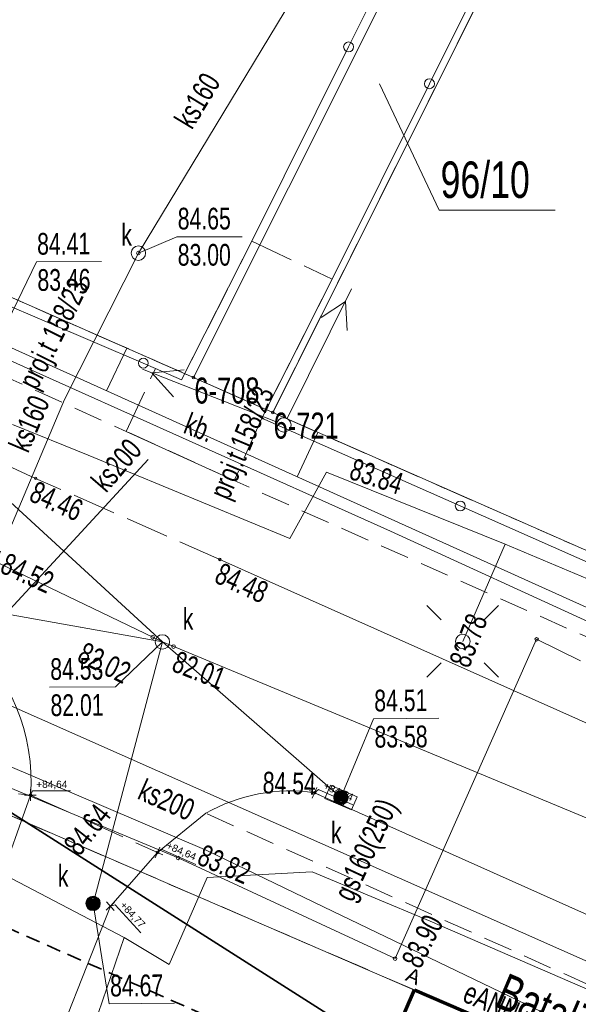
# Model space of a CAD drawing. Header units: metres. Extents: x -1013 to 1493497, y -5789518 to 1032.
# Tile 49 of 73: x -25 to -6, y 31 to 65. Entities that reach past the tile are written whole.
import ezdxf
from ezdxf.xclip import XClip

# ---------------------------------------------------------------- set-up
doc = ezdxf.new("R2010")
doc.units = ezdxf.units.M
doc.header["$MEASUREMENT"] = 0
doc.header["$XCLIPFRAME"] = 0
for name, pattern in [('2_KTCR02', [1.5, 1, -0.5]), ('2_KTJZ01', [2, 1.5, -0.5]), ('2_KTPL01', [2, 1.5, -0.5]), ('4_SUPT_P_01', [2.5, 2, -0.5]), ('GUK', [2, 1.5, -0.5]), ('GUZ', [1, 0.5, -0.5]), ('Przerywana długa', [0.78, 0.5, -0.28])]:
    doc.linetypes.add(name, pattern=pattern)
doc.layers.add('700-L Mapa 1_100 dwg', color=7, linetype='Continuous')
doc.layers.add('711-L Wymiary opisy', color=7, linetype='Continuous')
for name, color, linetype, lineweight in [('703-L Płaszczyzny podejścia 2D3', 152, 'Continuous', 30), ('703-L Płaszczyzny podejścia 2D38', 171, 'Continuous', 35), ('709-L Rzędne terenu25', 5, 'Continuous', 13), ('709-L Rzędne terenu85', 1, 'Continuous', 25), ('711-L Wymiary opisy1', 7, 'Continuous', 13), ('798-L Zakres inwestycji9', 142, 'Continuous', 70), ('ex_02_DXF_MZ_500_4_Dzialki7', 9, 'Continuous', 18), ('ex_02_DXF_MZ_500_4_Kontury3', 9, 'Continuous', 18), ('ex_02_DXF_MZ_500_4_KTCR_L_17', 9, 'Continuous', 18), ('ex_02_DXF_MZ_500_4_KTJZ_L_07', 9, 'Continuous', 18), ('ex_02_DXF_MZ_500_4_KTKR_D_L_07', 9, 'Continuous', 18), ('ex_02_DXF_MZ_500_4_KTKR_L_07', 9, 'Continuous', 18), ('ex_02_DXF_MZ_500_4_KTOK_L_47', 9, 'Continuous', 18), ('ex_02_DXF_MZ_500_4_KTPL_E_T_07', 9, 'Continuous', 18), ('ex_02_DXF_MZ_500_4_KTPL_L_07', 9, 'Continuous', 18), ('ex_02_DXF_MZ_500_4_KTUL_E_T_07', 9, 'Continuous', 18), ('ex_02_DXF_MZ_500_4_Numery_dzialek7', 9, 'Continuous', 18), ('ex_02_DXF_MZ_500_4_Numery_punktow7', 9, 'Continuous', 18), ('ex_02_DXF_MZ_500_4_Punkty7', 9, 'Continuous', 18), ('ex_02_DXF_MZ_500_4_RTPW_T_17', 9, 'Continuous', 18), ('ex_02_DXF_MZ_500_4_SUOG_L_052', 9, 'Continuous', 18), ('ex_02_DXF_MZ_500_4_SUPE_D_L_31', 9, 'Continuous', 18), ('ex_02_DXF_MZ_500_4_SUPE_D_T_07', 9, 'Continuous', 18), ('ex_02_DXF_MZ_500_4_SUPE_E_T_31', 9, 'Continuous', 18), ('ex_02_DXF_MZ_500_4_SUPE_L_31', 9, 'Continuous', 18), ('ex_02_DXF_MZ_500_4_SUPG_E_T_27', 9, 'Continuous', 18), ('ex_02_DXF_MZ_500_4_SUPG_L_252', 9, 'Continuous', 18), ('ex_02_DXF_MZ_500_4_SUPK_D_L_434', 9, 'Continuous', 18), ('ex_02_DXF_MZ_500_4_SUPK_E_T_434', 9, 'Continuous', 18), ('ex_02_DXF_MZ_500_4_SUPK_L_434', 9, 'Continuous', 18), ('ex_02_DXF_MZ_500_4_SUPP_E_T_630', 9, 'Continuous', 18), ('ex_02_DXF_MZ_500_4_SUPP_L_630', 9, 'Continuous', 18), ('ex_02_DXF_MZ_500_4_SUPT_D_L_030', 9, 'Continuous', 18), ('ex_02_DXF_MZ_500_4_SUPW_L_05', 9, 'Continuous', 18), ('ex_02_DXF_MZ_500_4_SUSM_D_T_07', 9, 'Continuous', 18), ('ex_02_DXF_MZ_500_4_SUSM_D_T_37', 9, 'Continuous', 18), ('ex_02_DXF_MZ_500_4_SUTE_T_01', 9, 'Continuous', 18), ('ex_02_DXF_MZ_500_4_SUTG_T_052', 9, 'Continuous', 18), ('ex_02_DXF_MZ_500_4_SUTK_T_034', 9, 'Continuous', 18), ('ex_02_DXF_MZ_500_4_SUUK_D_T_234', 9, 'Continuous', 18), ('ex_02_DXF_MZ_500_4_SUUK_D_T_97', 9, 'Continuous', 18), ('ex_02_DXF_MZ_500_4_SUUK_E_T_77', 9, 'Continuous', 18), ('ex_02_DXF_MZ_500_4_SUUK_E_T_934', 9, 'Continuous', 18), ('ex_02_DXF_MZ_500_4_SUUK_T_07', 9, 'Continuous', 18), ('ex_02_DXF_MZ_500_4_SUUK_T_234', 9, 'Continuous', 18), ('ex_02_DXF_MZ_500_4_Uzytki3', 9, 'Continuous', 18)]:
    doc.layers.add(name, color=color, linetype=linetype, lineweight=lineweight)
doc.styles.add('STYL_AUTOMATYCZNY_1', font='arial.ttf')
doc.styles.add('STYL_AUTOMATYCZNY_2', font='arial.ttf')
doc.styles.add('STYL_AUTOMATYCZNY_4', font='arial.ttf', dxfattribs={"width": 0.7})
doc.linetypes.add('Linia z krzyżyków', pattern='A,0,[1,88_A.L.03 Sytuacja 1_1001.Shx,S=0.015873,R=0,X=0,Y=0],-2,0', length=2)
doc.dimstyles.new('STYL_AUTOMATYCZNY__3', dxfattribs={"dimtxt": 0.25, "dimasz": 0.183575, "dimexe": 0.18, "dimexo": 0.04, "dimgap": 0, "dimtad": 1, "dimzin": 0, "dimdsep": 46, "dimtxsty": 'STYL_AUTOMATYCZNY_2', "dimblk": 'ARROWHEAD_8', "dimblk1": 'ARROWHEAD_8', "dimblk2": 'ARROWHEAD_8', "dimcen": 0.09, "dimclrd": 7, "dimclre": 7, "dimclrt": 7, "dimazin": 0, "dimtfac": 1, "dimtdec": 4, "dimtmove": 2, "dimatfit": 3, "dimfxl": 1, "dimtolj": 1, "dimtzin": 0, "dimarcsym": 0})

# ---------------------------------------------------------------- blocks, each defined once
blk = doc.blocks.new('*D60')
at = {"layer": '711-L Wymiary opisy1', "color": 7, "linetype": 'Continuous', "lineweight": 13}
for p, q in [((-23.688, -3.688), (-23.815, -3.738)), ((-23.688, -3.688), (-23.638, -3.815)), ((-23.983, -4.516), (-24.05, -4.396)), ((-23.983, -4.516), (-23.864, -4.449))]:
    blk.add_line(p, q, dxfattribs=at)
blk.add_arc((-18.286, -6.082), 5.908, 156.1008, 164.6316, dxfattribs=at)
at = {"layer": '711-L Wymiary opisy1', "color": 7, "lineweight": 13, "insert": (-25.573, -3.532), "char_height": 0.25, "attachment_point": 7, "rotation": 336.1008, "style": 'STYL_AUTOMATYCZNY_2'}
blk.add_mtext('\\A1;{\\pql;\\fArial|b0|i0|c238|p0;\\W1.000000;8,53°/15%}', dxfattribs=at)
blk = doc.blocks.new('ARROWHEAD_8')
at = {"color": 0, "linetype": 'Continuous', "lineweight": 0}
blk.add_line((0, 0), (-1, 0), dxfattribs=at)
at = {"color": 0, "linetype": 'Continuous', "lineweight": 0, "flags": 128}
blk.add_lwpolyline([(-0.525, 0.525), (0, 0), (-0.525, -0.525)], dxfattribs=at)
blk = doc.blocks.new('*D62')
at = {"layer": '711-L Wymiary opisy1', "color": 7, "linetype": 'Continuous', "lineweight": 13}
for p, q in [((-9.682, 27.468), (-9.815, 27.437)), ((-9.682, 27.468), (-9.651, 27.335)), ((-10.088, 26.709), (-10.136, 26.836)), ((-10.088, 26.709), (-9.96, 26.757))]:
    blk.add_line(p, q, dxfattribs=at)
blk.add_arc((-4.796, 24.363), 5.789, 147.57, 156.1008, dxfattribs=at)
at = {"layer": '711-L Wymiary opisy1', "color": 7, "lineweight": 13, "insert": (-11.672, 27.587), "char_height": 0.25, "attachment_point": 7, "rotation": 336.1008, "style": 'STYL_AUTOMATYCZNY_2'}
blk.add_mtext('\\A1;{\\pql;\\fArial|b0|i0|c238|p0;\\W1.000000;8,53°/15%}', dxfattribs=at)
blk = doc.blocks.new('Rysunek_1_4', base_point=(-51.91, -72.413))
at = {"layer": 'ex_02_DXF_MZ_500_4_Dzialki7', "color": 9, "linetype": 'Continuous', "lineweight": 18}
for p, q in [((-19.445, 52.706), (-8.36, 74.856)), ((-16.707, 51.495), (-5.612, 73.675)), ((-37.703, 60.738), (-19.445, 52.706)), ((-19.445, 52.706), (-16.707, 51.495)), ((-16.707, 51.495), (16.017, 37.104)), ((-42.33, 44.713), (161.19, -43.067))]:
    blk.add_line(p, q, dxfattribs=at)
at = {"layer": 'ex_02_DXF_MZ_500_4_Kontury3', "color": 9, "linetype": 'GUK', "lineweight": 18}
for p, q in [((9.132, 103.142), (-16.707, 51.495)), ((-19.445, 52.706), (-37.703, 60.738)), ((-16.707, 51.495), (-19.445, 52.706)), ((-16.707, 51.495), (11.443, 39.112)), ((-42.331, 44.714), (102.61, -17.792))]:
    blk.add_line(p, q, dxfattribs=at)
at = {"layer": 'ex_02_DXF_MZ_500_4_KTCR_L_17', "color": 9, "linetype": '2_KTCR02', "lineweight": 18}
for p, q in [((-29.01, 54.123), (-21.77, 50.843)), ((-18.04, 49.143), (-21.77, 50.843)), ((0.3, 41.013), (-18.04, 49.143)), ((-26.98, 38.483), (-25.08, 38.283)), ((31.23, 15.163), (-19.02, 37.653))]:
    blk.add_line(p, q, dxfattribs=at)
at = {"layer": 'ex_02_DXF_MZ_500_4_KTJZ_L_07', "color": 9, "linetype": '2_KTJZ01', "lineweight": 18}
for p, q in [((-18.54, 46.423), (-24.9, 49.223)), ((-25.08, 38.283), (-20.69, 36.303))]:
    blk.add_line(p, q, dxfattribs=at)
at = {"layer": 'ex_02_DXF_MZ_500_4_KTKR_D_L_07', "color": 9, "linetype": 'Continuous', "lineweight": 18}
for p, q in [((-30.203, 23.828), (-25.08, 38.283)), ((-20.69, 36.303), (-22.317, 34.444)), ((-27.898, 20.254), (-22.317, 34.444))]:
    blk.add_line(p, q, dxfattribs=at)
at = {"layer": 'ex_02_DXF_MZ_500_4_KTKR_L_07', "color": 9, "linetype": 'Continuous', "lineweight": 18}
for p, q in [((-24.9, 49.223), (-30.37, 51.743)), ((0.62, 37.873), (-18.54, 46.423)), ((32.42, 17.033), (-15.26, 38.363)), ((-19.02, 37.653), (-20.69, 36.303))]:
    blk.add_line(p, q, dxfattribs=at)
for centre, radius, start, end in [((-31.57, 38.797), 6.511, 355.4729, 49.7074), ((-16.11, 32.554), 5.871, 81.6753, 119.7111)]:
    blk.add_arc(centre, radius, start, end, dxfattribs=at)
at = {"layer": 'ex_02_DXF_MZ_500_4_KTOK_L_47', "color": 9, "linetype": 'Continuous', "lineweight": 18}
for p, q in [((-14.088, 64.127), (-10.723, 70.888)), ((-7.933, 69.601), (-11.292, 62.852)), ((-17.43, 57.413), (-14.088, 64.127)), ((-11.292, 62.852), (-14.65, 56.103)), ((-19.86, 52.623), (-17.43, 57.413)), ((-28.08, 56.143), (-21.18, 53.202)), ((-14.65, 56.103), (-17.09, 51.303)), ((-21.18, 53.202), (-20.76, 53.023)), ((-20.76, 53.023), (-19.86, 52.623)), ((-17.09, 51.303), (-10.23, 48.27)), ((-10.23, 48.27), (-4.445, 45.711))]:
    blk.add_line(p, q, dxfattribs=at)
for centre in [(-14.088, 64.127), (-11.292, 62.852), (-21.18, 53.202), (-10.23, 48.27)]:
    blk.add_circle(centre, 0.17, dxfattribs=at)
at = {"layer": 'ex_02_DXF_MZ_500_4_KTPL_L_07', "color": 9, "linetype": '2_KTPL01', "lineweight": 18}
for p, q in [((-19.86, 52.623), (-17.43, 57.413)), ((-17.43, 57.413), (-14.65, 56.103)), ((-14.65, 56.103), (-17.09, 51.303)), ((-21.77, 50.843), (-20.76, 53.023)), ((-20.76, 53.023), (-19.86, 52.623)), ((-17.09, 51.303), (-18.04, 49.143))]:
    blk.add_line(p, q, dxfattribs=at)
at = {"layer": 'ex_02_DXF_MZ_500_4_KTPL_L_07', "color": 9, "linetype": 'Continuous', "lineweight": 18}
blk.add_line((-18.04, 49.143), (-21.77, 50.843), dxfattribs=at)
at = {"layer": 'ex_02_DXF_MZ_500_4_Numery_dzialek7', "color": 9, "linetype": 'Continuous', "lineweight": 18}
for p, q in [((-13.016, 62.852), (-10.96, 58.489)), ((-10.96, 58.489), (-6.947, 58.489))]:
    blk.add_line(p, q, dxfattribs=at)
at = {"layer": 'ex_02_DXF_MZ_500_4_Punkty7', "color": 9, "linetype": 'Continuous', "lineweight": 18}
for centre in [(-19.445, 52.706), (-16.707, 51.495)]:
    blk.add_circle(centre, 0.045, dxfattribs=at)
at = {"layer": 'ex_02_DXF_MZ_500_4_RTPW_T_17', "color": 9, "linetype": 'Continuous', "lineweight": 18}
for centre in [(-24.9, 49.223), (-18.54, 46.423), (-25.08, 38.283), (-15.26, 38.363), (-20.69, 36.303)]:
    blk.add_circle(centre, 0.045, dxfattribs=at)
at = {"layer": 'ex_02_DXF_MZ_500_4_SUOG_L_052', "color": 9, "linetype": 'Continuous', "lineweight": 18}
for p, q in [((-7.59, 43.663), (-12.48, 32.633)), ((-19.98, 36.113), (-27.38, 39.193))]:
    blk.add_line(p, q, dxfattribs=at)
at = {"layer": 'ex_02_DXF_MZ_500_4_SUPE_D_L_31', "color": 9, "linetype": 'Continuous', "lineweight": 18}
for p, q in [((-25.705, 51.082), (-23.087, 50.02)), ((-23.087, 50.02), (-16.116, 47.149)), ((-16.116, 47.149), (-14.852, 49.438)), ((-14.852, 49.438), (-8.674, 46.951)), ((-8.674, 46.951), (-10.141, 43.591)), ((-8.674, 46.951), (-4.822, 45.318)), ((-21.84, 33.357), (-27.702, 36.436)), ((-18.974, 35.438), (-20.283, 32.428)), ((-15.345, 35.633), (-18.974, 35.438)), ((-11.273, 33.922), (-15.345, 35.633)), ((2.711, 27.88), (-11.273, 33.922)), ((-23.819, 27.613), (-21.84, 33.357)), ((-20.283, 32.428), (-21.84, 33.357))]:
    blk.add_line(p, q, dxfattribs=at)
at = {"layer": 'ex_02_DXF_MZ_500_4_SUPE_D_T_07', "color": 9, "linetype": 'Continuous', "lineweight": 18}
for p, q in [((-16.212, 51.292), (-13.981, 55.766)), ((-15.031, 54.781), (-14.197, 55.333)), ((-14.197, 55.333), (-14.136, 54.335))]:
    blk.add_line(p, q, dxfattribs=at)
at = {"layer": 'ex_02_DXF_MZ_500_4_SUPE_L_31', "color": 9, "linetype": 'Continuous', "lineweight": 18}
for p, q in [((-21.206, 52.999), (-16.556, 51.16)), ((-20.88, 52.87), (-19.766, 52.967)), ((-20.88, 52.87), (-20.134, 52.037))]:
    blk.add_line(p, q, dxfattribs=at)
at = {"layer": 'ex_02_DXF_MZ_500_4_SUPG_L_252', "color": 9, "linetype": 'Continuous', "lineweight": 18}
for p, q in [((-7.59, 43.663), (-12.48, 32.633)), ((-6.07, 42.923), (-7.59, 43.663)), ((-19.98, 36.113), (-27.38, 39.193)), ((-12.48, 32.633), (-19.98, 36.113))]:
    blk.add_line(p, q, dxfattribs=at)
at = {"layer": 'ex_02_DXF_MZ_500_4_SUPK_D_L_434', "color": 9, "linetype": 'Continuous', "lineweight": 18}
for p, q in [((-45.397, 55.524), (-20.52, 43.573)), ((-27.93, 50.383), (-20.52, 43.573)), ((-20.52, 43.573), (-30.31, 45.323)), ((-20.52, 43.573), (-22.918, 34.54)), ((-20.52, 43.573), (7.643, 31.885)), ((-20.52, 43.573), (-14.35, 38.193))]:
    blk.add_line(p, q, dxfattribs=at)
at = {"layer": 'ex_02_DXF_MZ_500_4_SUPK_E_T_434', "color": 9, "linetype": 'Continuous', "lineweight": 18}
for p, q in [((-27.93, 50.383), (-24.874, 56.698)), ((-24.874, 56.698), (-22.621, 56.714))]:
    blk.add_line(p, q, dxfattribs=at)
at = {"layer": 'ex_02_DXF_MZ_500_4_SUPK_L_434', "color": 9, "linetype": 'Continuous', "lineweight": 18}
for p, q in [((-15, 67.493), (-21.35, 57.003)), ((-21.35, 57.003), (-23.9, 51.943)), ((-23.9, 51.943), (-27.97, 42.343)), ((-27.97, 42.343), (-21.01, 49.873)), ((-27.97, 42.343), (7.52, 26.613))]:
    blk.add_line(p, q, dxfattribs=at)
at = {"layer": 'ex_02_DXF_MZ_500_4_SUPP_L_630', "color": 9, "linetype": '4_SUPT_P_01', "lineweight": 18}
for p, q in [((-22.455, 52.249), (-21.752, 53.717)), ((-15.858, 49.275), (-15.155, 50.809))]:
    blk.add_line(p, q, dxfattribs=at)
at = {"layer": 'ex_02_DXF_MZ_500_4_SUPT_D_L_030', "color": 9, "linetype": 'Continuous', "lineweight": 18}
for p, q in [((-2.678, 43.333), (-39.919, 60.123)), ((-25.88, 53.341), (-12.638, 47.393)), ((-12.638, 47.393), (-2.594, 42.794))]:
    blk.add_line(p, q, dxfattribs=at)
at = {"layer": 'ex_02_DXF_MZ_500_4_SUPW_L_05', "color": 9, "linetype": 'Continuous', "lineweight": 18}
for p, q in [((-18.99, 36.363), (-25.94, 39.343)), ((-14.95, 34.423), (-18.99, 36.363)), ((-3.96, 29.143), (-14.95, 34.423))]:
    blk.add_line(p, q, dxfattribs=at)
at = {"layer": 'ex_02_DXF_MZ_500_4_SUSM_D_T_07', "color": 9, "linetype": 'Continuous', "lineweight": 18}
for p, q in [((-10.883, 44.333), (-11.378, 44.828)), ((-9.398, 44.333), (-8.903, 44.828)), ((-10.883, 42.848), (-11.378, 42.353)), ((-9.398, 42.848), (-8.903, 42.353))]:
    blk.add_line(p, q, dxfattribs=at)
at = {"layer": 'ex_02_DXF_MZ_500_4_SUSM_D_T_37', "color": 9, "linetype": 'Continuous', "lineweight": 18}
for centre in [(-16.324, 51.068), (-10.141, 43.591)]:
    blk.add_circle(centre, 0.25, dxfattribs=at)
at = {"layer": 'ex_02_DXF_MZ_500_4_SUTG_T_052', "color": 9, "linetype": 'Continuous', "lineweight": 18}
for centre in [(-7.59, 43.663), (-19.98, 36.113), (-12.48, 32.633)]:
    blk.add_circle(centre, 0.0625, dxfattribs=at)
at = {"layer": 'ex_02_DXF_MZ_500_4_SUTK_T_034', "color": 9, "linetype": 'Continuous', "lineweight": 18}
for p, q in [((-21.35, 57.003), (-20.021, 57.57)), ((-20.021, 57.57), (-17.768, 57.57)), ((-20.52, 43.573), (-22.141, 42.026)), ((-24.42, 42.01), (-22.141, 42.026)), ((-14.35, 38.193), (-13.226, 40.92)), ((-13.226, 40.92), (-10.974, 40.936)), ((-22.918, 34.54), (-22.354, 31.074)), ((-22.354, 31.074), (-20.101, 31.089))]:
    blk.add_line(p, q, dxfattribs=at)
for centre in [(-21.35, 57.003), (-20.856, 43.735), (-20.134, 43.413)]:
    blk.add_circle(centre, 0.0625, dxfattribs=at)
at = {"layer": 'ex_02_DXF_MZ_500_4_SUUK_D_T_234', "color": 9, "linetype": 'Continuous', "lineweight": 18}
blk.add_circle((-20.52, 43.573), 0.25, dxfattribs=at)
at = {"layer": 'ex_02_DXF_MZ_500_4_SUUK_D_T_97', "color": 9, "linetype": 'Continuous', "lineweight": 18}
for centre, radius in [((-14.35, 38.193), 0.25), ((-14.35, 38.193), 0.225), ((-14.35, 38.193), 0.2), ((-14.35, 38.193), 0.175), ((-14.35, 38.193), 0.15), ((-14.35, 38.193), 0.125), ((-14.35, 38.193), 0.1), ((-14.35, 38.193), 0.075), ((-14.35, 38.193), 0.05), ((-14.35, 38.193), 0.025), ((-14.35, 38.193), 0.00715), ((-22.918, 34.54), 0.25), ((-22.918, 34.54), 0.225), ((-22.918, 34.54), 0.2), ((-22.918, 34.54), 0.175), ((-22.918, 34.54), 0.15), ((-22.918, 34.54), 0.125), ((-22.918, 34.54), 0.1), ((-22.918, 34.54), 0.075), ((-22.918, 34.54), 0.05), ((-22.918, 34.54), 0.025), ((-22.918, 34.54), 0.00715)]:
    blk.add_circle(centre, radius, dxfattribs=at)
at = {"layer": 'ex_02_DXF_MZ_500_4_SUUK_T_07', "color": 9, "linetype": 'Continuous', "lineweight": 18}
for p, q in [((-14.908, 38.159), (-14.712, 38.619)), ((-14.712, 38.619), (-13.792, 38.227)), ((-14.413, 38.491), (-14.609, 38.031)), ((-13.987, 37.767), (-14.908, 38.159)), ((-14.091, 38.354), (-14.287, 37.894)), ((-13.792, 38.227), (-13.987, 37.767))]:
    blk.add_line(p, q, dxfattribs=at)
at = {"layer": 'ex_02_DXF_MZ_500_4_SUUK_T_234', "color": 9, "linetype": 'Continuous', "lineweight": 18}
blk.add_circle((-21.35, 57.003), 0.25, dxfattribs=at)
at = {"layer": 'ex_02_DXF_MZ_500_4_Uzytki3', "color": 9, "linetype": 'GUZ', "lineweight": 18}
for p, q in [((-16.707, 51.495), (9.132, 103.142)), ((-37.703, 60.738), (-19.445, 52.706)), ((-19.445, 52.706), (-16.707, 51.495)), ((-16.707, 51.495), (11.443, 39.112)), ((-42.331, 44.714), (102.61, -17.792))]:
    blk.add_line(p, q, dxfattribs=at)
at = {"layer": 'ex_02_DXF_MZ_500_4_KTPL_E_T_07', "color": 9, "linetype": 'Continuous', "lineweight": 18, "insert": (-19.704, 51.151), "char_height": 0.75, "attachment_point": 4, "rotation": 338.994, "style": 'STYL_AUTOMATYCZNY_4'}
blk.add_mtext('\\A1;{\\pql;\\fArial|b0|i0|c238|p0;\\W0.700000;kb.}', dxfattribs=at)
at = {"layer": 'ex_02_DXF_MZ_500_4_KTUL_E_T_07', "color": 9, "linetype": 'Continuous', "lineweight": 18, "insert": (-8.922, 31.407), "char_height": 1.25, "attachment_point": 4, "rotation": 336.94, "style": 'STYL_AUTOMATYCZNY_4'}
blk.add_mtext('\\A1;{\\pql;\\fArial|b0|i0|c238|p0;\\W0.700000;Batalionów Chłopskich}', dxfattribs=at)
at = {"layer": 'ex_02_DXF_MZ_500_4_Numery_dzialek7', "color": 9, "linetype": 'Continuous', "lineweight": 18, "insert": (-10.908, 60.169), "char_height": 1.26, "attachment_point": 1, "style": 'STYL_AUTOMATYCZNY_4'}
blk.add_mtext('\\A1;{\\pql;\\fArial|b0|i0|c238|p0;\\W0.700000;96/10}', dxfattribs=at)
at = {"layer": 'ex_02_DXF_MZ_500_4_Numery_punktow7', "color": 9, "linetype": 'Continuous', "lineweight": 18, "char_height": 0.9, "attachment_point": 1, "style": 'STYL_AUTOMATYCZNY_4'}
for s, insert in [('\\A1;{\\pql;\\fArial|b0|i0|c238|p0;\\W0.700000;6-708}', (-19.417, 52.706)), ('\\A1;{\\pql;\\fArial|b0|i0|c238|p0;\\W0.700000;6-721}', (-16.678, 51.495))]:
    blk.add_mtext(s, dxfattribs=dict(at, insert=insert))
at = {"layer": 'ex_02_DXF_MZ_500_4_RTPW_T_17', "color": 9, "linetype": 'Continuous', "lineweight": 18, "char_height": 0.75, "style": 'STYL_AUTOMATYCZNY_4'}
for s, insert, attachment_point, rotation in [('\\A1;{\\pql;\\fArial|b0|i0|c238|p0;\\W0.700000;84.46}', (-24.867, 49.153), 1, 336.0804), ('\\A1;{\\pql;\\fArial|b0|i0|c238|p0;\\W0.700000;84.52}', (-26.022, 46.329), 4, 335.4328), ('\\A1;{\\pql;\\fArial|b0|i0|c238|p0;\\W0.700000;84.48}', (-18.458, 46.334), 1, 335.4804), ('\\A1;{\\pql;\\fArial|b0|i0|c238|p0;\\W0.700000;84.54}', (-17.063, 38.332), 7, 358.461), ('\\A1;{\\pql;\\fArial|b0|i0|c238|p0;\\W0.700000;84.64}', (-23.382, 36.134), 7, 51.6816)]:
    blk.add_mtext(s, dxfattribs=dict(at, insert=insert, attachment_point=attachment_point, rotation=rotation))
at = {"layer": 'ex_02_DXF_MZ_500_4_SUPE_E_T_31', "color": 9, "linetype": 'Continuous', "lineweight": 18, "insert": (-10.283, 30.965), "char_height": 0.75, "attachment_point": 7, "rotation": 336.666, "style": 'STYL_AUTOMATYCZNY_4'}
blk.add_mtext('\\A1;{\\pql;\\fArial|b0|i0|c238|p0;\\W0.700000;eANN nieczynny}', dxfattribs=at)
at = {"layer": 'ex_02_DXF_MZ_500_4_SUPG_E_T_27', "color": 9, "linetype": 'Continuous', "lineweight": 18, "insert": (-13.742, 34.46), "char_height": 0.75, "attachment_point": 7, "rotation": 65.0136, "style": 'STYL_AUTOMATYCZNY_4'}
blk.add_mtext('\\A1;{\\pql;\\fArial|b0|i0|c238|p0;\\W0.700000;gs160(250)}', dxfattribs=at)
at = {"layer": 'ex_02_DXF_MZ_500_4_SUPK_E_T_434', "color": 9, "linetype": 'Continuous', "lineweight": 18, "char_height": 0.75, "style": 'STYL_AUTOMATYCZNY_4'}
for s, insert, attachment_point, rotation in [('\\A1;{\\pql;\\fArial|b0|i0|c238|p0;\\W0.700000;ks160}', (-19.815, 61.431), 4, 58.8119), ('\\A1;{\\pql;\\fArial|b0|i0|c238|p0;\\W0.700000;84.41}', (-24.851, 57.698), 1, 0.4031), ('\\A1;{\\pql;\\fArial|b0|i0|c238|p0;\\W0.700000;83.46}', (-24.842, 56.448), 1, 0.4031), ('\\A1;{\\pql;\\fArial|b0|i0|c238|p0;\\W0.700000;ks160}', (-25.5, 50.212), 4, 67.0251), ('\\A1;{\\pql;\\fArial|b0|i0|c238|p0;\\W0.700000;ks200}', (-22.457, 48.687), 7, 49.086), ('\\A1;{\\pql;\\fArial|b0|i0|c238|p0;\\W0.700000;ks200}', (-21.273, 38.509), 4, 336.096)]:
    blk.add_mtext(s, dxfattribs=dict(at, insert=insert, attachment_point=attachment_point, rotation=rotation))
at = {"layer": 'ex_02_DXF_MZ_500_4_SUPP_E_T_630', "color": 9, "linetype": 'Continuous', "lineweight": 18, "char_height": 0.75, "attachment_point": 4, "style": 'STYL_AUTOMATYCZNY_4'}
for insert, rotation in [((-25.092, 52.351), 63.549), ((-18.469, 48.535), 67.2218)]:
    blk.add_mtext('\\A1;{\\pql;\\fArial|b0|i0|c238|p0;\\W0.700000;proj.t 158/23}', dxfattribs=dict(at, insert=insert, rotation=rotation))
at = {"layer": 'ex_02_DXF_MZ_500_4_SUTE_T_01', "color": 9, "linetype": 'Continuous', "lineweight": 18, "insert": (-13.877, 49.935), "char_height": 0.75, "attachment_point": 1, "rotation": 341.9728, "style": 'STYL_AUTOMATYCZNY_4'}
blk.add_mtext('\\A1;{\\pql;\\fArial|b0|i0|c238|p0;\\W0.700000;83.84}', dxfattribs=at)
at = {"layer": 'ex_02_DXF_MZ_500_4_SUTG_T_052', "color": 9, "linetype": 'Continuous', "lineweight": 18, "char_height": 0.75, "style": 'STYL_AUTOMATYCZNY_4'}
for s, insert, attachment_point, rotation in [('\\A1;{\\pql;\\fArial|b0|i0|c238|p0;\\W0.700000;83.78}', (-9.916, 42.629), 7, 69.1932), ('\\A1;{\\pql;\\fArial|b0|i0|c238|p0;\\W0.700000;83.82}', (-19.371, 35.907), 7, 336.5713), ('\\A1;{\\pql;\\fArial|b0|i0|c238|p0;\\W0.700000;83.90}', (-12.283, 32.579), 1, 63.374)]:
    blk.add_mtext(s, dxfattribs=dict(at, insert=insert, attachment_point=attachment_point, rotation=rotation))
at = {"layer": 'ex_02_DXF_MZ_500_4_SUTK_T_034', "color": 9, "linetype": 'Continuous', "lineweight": 18, "char_height": 0.75, "attachment_point": 1, "style": 'STYL_AUTOMATYCZNY_4'}
for s, insert in [('\\A1;{\\pql;\\fArial|b0|i0|c238|p0;\\W0.700000;84.65}', (-19.991, 58.57)), ('\\A1;{\\pql;\\fArial|b0|i0|c238|p0;\\W0.700000;83.00}', (-19.991, 57.32))]:
    blk.add_mtext(s, dxfattribs=dict(at, insert=insert))
at = {"layer": 'ex_02_DXF_MZ_500_4_SUTK_T_034', "color": 9, "linetype": 'Continuous', "lineweight": 18, "char_height": 0.75, "style": 'STYL_AUTOMATYCZNY_4'}
for s, insert, attachment_point, rotation in [('\\A1;{\\pql;\\fArial|b0|i0|c238|p0;\\W0.700000;82.02}', (-23.347, 43.256), 4, 333.6071), ('\\A1;{\\pql;\\fArial|b0|i0|c238|p0;\\W0.700000;82.01}', (-19.969, 43.284), 1, 338.5713), ('\\A1;{\\pql;\\fArial|b0|i0|c238|p0;\\W0.700000;84.53}', (-24.398, 43.01), 1, 0.4031), ('\\A1;{\\pql;\\fArial|b0|i0|c238|p0;\\W0.700000;84.51}', (-13.203, 41.92), 1, 0.4031), ('\\A1;{\\pql;\\fArial|b0|i0|c238|p0;\\W0.700000;82.01}', (-24.389, 41.76), 1, 0.4031), ('\\A1;{\\pql;\\fArial|b0|i0|c238|p0;\\W0.700000;83.58}', (-13.195, 40.671), 1, 0.4031), ('\\A1;{\\pql;\\fArial|b0|i0|c238|p0;\\W0.700000;84.67}', (-22.331, 32.074), 1, 0.4031)]:
    blk.add_mtext(s, dxfattribs=dict(at, insert=insert, attachment_point=attachment_point, rotation=rotation))
at = {"layer": 'ex_02_DXF_MZ_500_4_SUUK_E_T_77', "color": 9, "linetype": 'Continuous', "lineweight": 18, "char_height": 0.75, "attachment_point": 4, "style": 'STYL_AUTOMATYCZNY_4'}
for insert in [(-14.693, 36.989), (-24.133, 35.493)]:
    blk.add_mtext('\\A1;{\\pql;\\fArial|b0|i0|c238|p0;\\W0.700000;k}', dxfattribs=dict(at, insert=insert))
at = {"layer": 'ex_02_DXF_MZ_500_4_SUUK_E_T_934', "color": 9, "linetype": 'Continuous', "lineweight": 18, "char_height": 0.75, "attachment_point": 7, "style": 'STYL_AUTOMATYCZNY_4'}
for insert in [(-21.941, 57.261), (-19.816, 43.994)]:
    blk.add_mtext('\\A1;{\\pql;\\fArial|b0|i0|c238|p0;\\W0.700000;k}', dxfattribs=dict(at, insert=insert))

msp = doc.modelspace()

# ---------------------------------------------------------------- linework, layer by layer
at = {"layer": '703-L Płaszczyzny podejścia 2D3', "color": 152, "linetype": 'Continuous', "lineweight": 30}
msp.add_circle((8.2273, 10.355), 1021.6593, dxfattribs=at)
at = {"layer": '703-L Płaszczyzny podejścia 2D38', "color": 171, "linetype": 'Continuous', "lineweight": 35}
msp.add_line((-4.7955, 24.3632), (-336.8033, 235.3053), dxfattribs=at)
at = {"layer": '703-L Płaszczyzny podejścia 2D38', "color": 171, "linetype": 'Przerywana długa', "lineweight": 35}
msp.add_line((-4.7955, 24.3632), (-360.4425, 181.9583), dxfattribs=at)
at = {"layer": '709-L Rzędne terenu25', "color": 5, "linetype": 'Continuous', "lineweight": 13}
for p, q in [((-25.0797, 38.0829), (-25.0797, 38.4829)), ((-25.0797, 38.2829), (-25.0047, 38.4329)), ((-25.0047, 38.4329), (-23.6965, 38.4329)), ((-15.4426, 38.4439), (-15.0769, 38.2819)), ((-15.3408, 38.18), (-15.1787, 38.5458)), ((-15.2597, 38.3629), (-15.1304, 38.4697)), ((-15.1304, 38.4697), (-13.9344, 37.9397)), ((-25.2797, 38.2829), (-24.8797, 38.2829)), ((-20.7695, 36.1195), (-20.61, 36.4863)), ((-20.6897, 36.3029), (-20.5611, 36.4106)), ((-20.5611, 36.4106), (-19.3614, 35.8889)), ((-20.8731, 36.3826), (-20.5063, 36.2232)), ((-22.4645, 34.3088), (-22.1701, 34.5795)), ((-22.4527, 34.5914), (-22.1819, 34.2969)), ((-22.3173, 34.4441), (-22.1561, 34.4905)), ((-22.1561, 34.4905), (-21.2706, 33.5275))]:
    msp.add_line(p, q, dxfattribs=at)
at = {"layer": '798-L Zakres inwestycji9', "color": 142, "linetype": 'Linia z krzyżyków', "lineweight": 70}
msp.add_lwpolyline([(-11.8075, 31.551), (35.1463, 11.302), (17.379, -29.8973), (8.5903, -26.1071), (-4.6197, -20.1771), (-29.4088, -9.2634)], close=True, dxfattribs=at)

# ---------------------------------------------------------------- block references
at = {"layer": '700-L Mapa 1_100 dwg', "color": 52, "linetype": 'Continuous', "lineweight": 25}
ref = msp.add_blockref('Rysunek_1_4', (-51.9097, -72.4133), dxfattribs=at)
XClip(ref).set_block_clipping_path([(-454.4097296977, -337.82710067), (350.5902703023, 193.0005136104)])

# ---------------------------------------------------------------- texts
at = {"layer": '709-L Rzędne terenu85', "color": 1, "lineweight": 25, "insert": (-24.8797, 38.4829), "char_height": 0.25, "attachment_point": 7, "style": 'STYL_AUTOMATYCZNY_2'}
msp.add_mtext('\\A1;{\\pql;\\fArial|b0|i0|c238|p0;\\W1.000000;+84,64}', dxfattribs=at)
at = {"layer": '709-L Rzędne terenu85', "color": 1, "lineweight": 25, "char_height": 0.25, "attachment_point": 7, "style": 'STYL_AUTOMATYCZNY_2'}
for s, insert, rotation in [('\\A1;{\\pql;\\fArial|b0|i0|c238|p0;\\W1.000000;+84,54}', (-14.9959, 38.4647), 336.10081), ('\\A1;{\\pql;\\fArial|b0|i0|c238|p0;\\W1.000000;+84,64}', (-20.4266, 36.4066), 336.50162), ('\\A1;{\\pql;\\fArial|b0|i0|c238|p0;\\W1.000000;+84,77}', (-22.0347, 34.4323), 312.60243)]:
    msp.add_mtext(s, dxfattribs=dict(at, insert=insert, rotation=rotation))
at = {"layer": '798-L Zakres inwestycji9', "color": 142, "linetype": 'Continuous', "lineweight": 70, "insert": (-12.1562, 31.893), "char_height": 0.5, "attachment_point": 7, "rotation": 336.10081, "style": 'STYL_AUTOMATYCZNY_1'}
msp.add_mtext('\\A1;{\\pql;\\fArial|b0|i0|c238|p0;\\W1.000000;A}', dxfattribs=at)

# ---------------------------------------------------------------- dimensions: what is measured, and where the dimension line sits
at = {"layer": '711-L Wymiary opisy', "color": 7, "linetype": 'Continuous', "lineweight": 13}
for base, center, p1, p2, picture, middle in [((-9.8993, 27.0958), (-4.7955, 24.3632), (-360.4425, 181.9583), (-56.0049, 56.8993), '*D62', (-10.8957, 27.3794)), ((-23.8512, -4.0963), (-18.2863, -6.0816), (-397.5726, 98.1664), (-373.9333, 151.5134), '*D60', (-24.7964, -3.7394))]:
    dim = msp.add_angular_dim_3p(base=base, center=center, p1=p1, p2=p2, text='8,53°/15%', dimstyle='STYL_AUTOMATYCZNY__3', dxfattribs=at)
    dim.commit()
    dim.dimension.update_dxf_attribs({"geometry": picture, "text_midpoint": middle, "dimtype": 165, "text_rotation": 336.10081})

doc.saveas('drawing.dxf')
